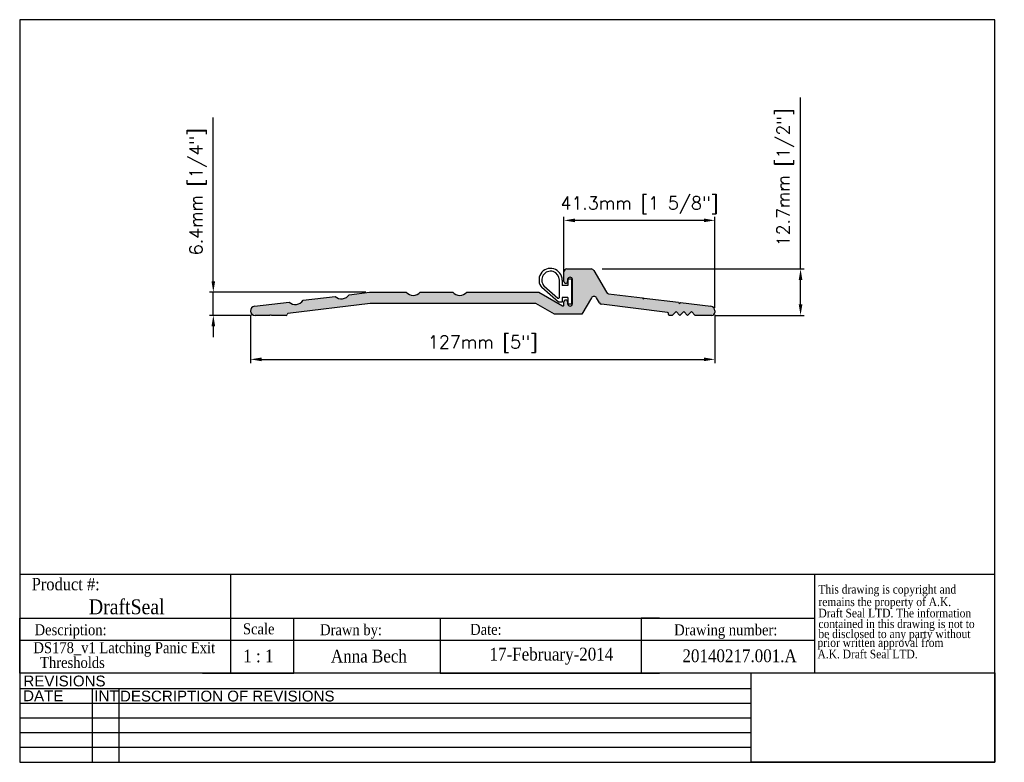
# Model space of a CAD drawing. Header units: millimetres. Extents: x 2362 to 2631, y 15 to 219.
import ezdxf
from ezdxf.enums import TextEntityAlignment as Align

# ---------------------------------------------------------------- set-up
doc = ezdxf.new("R2010")
doc.units = ezdxf.units.MM
doc.header["$MEASUREMENT"] = 0
doc.layers.add('AM_5', color=3, linetype='Continuous', lineweight=25)
doc.layers.add('BORDER', color=7, linetype='Continuous', lineweight=25)
doc.layers.add('FRAME', color=7, linetype='Continuous')
doc.styles.add('DS GROUP', font='arial.ttf')
doc.styles.get("Standard").update_dxf_attribs({"font": 'ROMANS.SHX'})
doc.styles.add('TAG', font='GARA.TTF')
doc.dimstyles.new('AM_ISO$0', dxfattribs={"dimtxt": 1.5, "dimasz": 1.5, "dimexe": 1, "dimexo": 1, "dimgap": 1.5, "dimtad": 1, "dimdec": 0, "dimdsep": 46, "dimtxsty": 'Standard', "dimcen": 0, "dimclrd": 256, "dimclre": 256, "dimclrt": 2, "dimadec": 0, "dimazin": 2, "dimtp": 0.1, "dimtm": 0.1, "dimtfac": 0.71, "dimtdec": 0, "dimtmove": 0, "dimatfit": 3, "dimfxl": 1, "dimlwd": -1, "dimlwe": -1, "dimarcsym": 1})
picture_1 = doc.add_image_def('image1.bmp', size_in_pixel=(901, 331))

# ---------------------------------------------------------------- blocks, each defined once
blk = doc.blocks.new('A$C08671A0E')
at = {"layer": 'FRAME', "style": 'TAG'}
for s, p in [('This drawing is copyright and', (14.82235561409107, -52.33811965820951)), ('remains the property of A.K.', (14.82235561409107, -101.4563565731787)), ('Draft Seal LTD. The information', (14.82235561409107, -145.6627890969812)), ('contained in this drawing is not to  ', (14.82235561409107, -187.4132979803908)), ('be disclosed to any party without ', (14.82235561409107, -226.7078832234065)), (' prior written approval from', (0, -261.2234074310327)), (' A.K. Draft Seal LTD.', (0, -306.093578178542))]:
    blk.add_text(s, height=33.81873376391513, dxfattribs=at).set_placement(p)
blk = doc.blocks.new('*D465')
at = {"layer": 'AM_5', "linetype": 'ByBlock', "transparency": 16777216}
for p, q in [((2425.212094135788, 137.7194060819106), (2425.212094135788, 124.5626933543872)), ((2552.205706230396, 137.7194060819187), (2552.205706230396, 124.5626933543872)), ((2428.212094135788, 125.5626933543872), (2549.205706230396, 125.5626933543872))]:
    blk.add_line(p, q, dxfattribs=at)
at = {"layer": 'AM_5', "transparency": 16777216}
for points in [[(2428.212094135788, 126.0626933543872), (2428.212094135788, 125.0626933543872), (2425.212094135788, 125.5626933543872)], [(2549.205706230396, 126.0626933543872), (2549.205706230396, 125.0626933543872), (2552.205706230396, 125.5626933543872)]]:
    blk.add_solid(points, dxfattribs=at)
at = {"layer": 'Defpoints', "color": 0, "transparency": 16777216}
for p in [(2425.212094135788, 138.7194060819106), (2552.205706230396, 138.7194060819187), (2552.205706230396, 125.5626933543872)]:
    blk.add_point(p, dxfattribs=at)
at = {"layer": 'AM_5', "color": 7, "transparency": 16777216, "insert": (2488.708900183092, 129.7293600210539), "char_height": 3.5, "attachment_point": 5}
blk.add_mtext('127mm [5"]', dxfattribs=at)
blk = doc.blocks.new('*D466')
at = {"layer": 'AM_5', "linetype": 'ByBlock', "transparency": 16777216}
for p, q in [((2415.022177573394, 146.9456160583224), (2415.022177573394, 191.7777705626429)), ((2456.73498670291, 143.9456160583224), (2414.022177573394, 143.9456160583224)), ((2415.022177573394, 137.5956160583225), (2415.022177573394, 143.9456160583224)), ((2425.455706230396, 137.5956160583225), (2414.022177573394, 137.5956160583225)), ((2415.022177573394, 134.5956160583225), (2415.022177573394, 131.5956160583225))]:
    blk.add_line(p, q, dxfattribs=at)
at = {"layer": 'AM_5', "transparency": 16777216}
for points in [[(2414.522177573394, 146.9456160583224), (2415.522177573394, 146.9456160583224), (2415.022177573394, 143.9456160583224)], [(2414.522177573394, 134.5956160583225), (2415.522177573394, 134.5956160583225), (2415.022177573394, 137.5956160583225)]]:
    blk.add_solid(points, dxfattribs=at)
at = {"layer": 'Defpoints', "color": 0, "transparency": 16777216}
for p in [(2415.022177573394, 143.9456160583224), (2457.73498670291, 143.9456160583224), (2426.455706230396, 137.5956160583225)]:
    blk.add_point(p, dxfattribs=at)
at = {"layer": 'AM_5', "color": 7, "transparency": 16777216, "insert": (2410.855510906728, 171.44443722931), "char_height": 3.5, "attachment_point": 5, "rotation": 90}
blk.add_mtext('6.4mm [1/4"]', dxfattribs=at)
blk = doc.blocks.new('*D467')
at = {"layer": 'AM_5', "linetype": 'ByBlock', "transparency": 16777216}
for p, q in [((2510.925706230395, 149.2006160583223), (2510.925706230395, 164.590304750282)), ((2552.205706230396, 139.6206160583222), (2552.205706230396, 164.590304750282)), ((2549.205706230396, 163.590304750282), (2513.925706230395, 163.590304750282))]:
    blk.add_line(p, q, dxfattribs=at)
at = {"layer": 'AM_5', "transparency": 16777216}
for points in [[(2513.925706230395, 164.090304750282), (2513.925706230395, 163.090304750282), (2510.925706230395, 163.590304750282)], [(2549.205706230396, 164.090304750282), (2549.205706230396, 163.090304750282), (2552.205706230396, 163.590304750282)]]:
    blk.add_solid(points, dxfattribs=at)
at = {"layer": 'Defpoints', "color": 0, "transparency": 16777216}
for p in [(2510.925706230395, 163.590304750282), (2510.925706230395, 148.2006160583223), (2552.205706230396, 138.6206160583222)]:
    blk.add_point(p, dxfattribs=at)
at = {"layer": 'AM_5', "color": 7, "transparency": 16777216, "insert": (2531.565706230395, 167.7569714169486), "char_height": 3.5, "attachment_point": 5}
blk.add_mtext('41.3mm [1 5/8"]', dxfattribs=at)
blk = doc.blocks.new('*D468')
at = {"layer": 'AM_5', "linetype": 'ByBlock', "transparency": 16777216}
for p, q in [((2575.649915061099, 150.2956160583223), (2575.649915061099, 197.2095523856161)), ((2521.405971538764, 150.2956160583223), (2576.649915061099, 150.2956160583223)), ((2575.649915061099, 140.5956160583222), (2575.649915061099, 147.2956160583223)), ((2552.405706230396, 137.5956160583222), (2576.649915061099, 137.5956160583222))]:
    blk.add_line(p, q, dxfattribs=at)
at = {"layer": 'AM_5', "transparency": 16777216}
for points in [[(2575.149915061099, 147.2956160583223), (2576.149915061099, 147.2956160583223), (2575.649915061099, 150.2956160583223)], [(2575.149915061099, 140.5956160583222), (2576.149915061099, 140.5956160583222), (2575.649915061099, 137.5956160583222)]]:
    blk.add_solid(points, dxfattribs=at)
at = {"layer": 'Defpoints', "color": 0, "transparency": 16777216}
for p in [(2520.405971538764, 150.2956160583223), (2551.405706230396, 137.5956160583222), (2575.649915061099, 137.5956160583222)]:
    blk.add_point(p, dxfattribs=at)
at = {"layer": 'AM_5', "color": 7, "transparency": 16777216, "insert": (2571.483248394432, 175.3762190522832), "char_height": 3.5, "attachment_point": 5, "rotation": 90}
blk.add_mtext('12.7mm [1/2"]', dxfattribs=at)

msp = doc.modelspace()

# ---------------------------------------------------------------- hatches: boundary and pattern name
h = msp.add_hatch(color=256)
edge = h.paths.add_edge_path()
edge.add_arc((2510.675706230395, 140.4286287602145), 0.25, 240.0000000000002, 360)
edge.add_line((2510.925706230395, 140.4286287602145), (2510.925706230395, 141.2856160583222))
edge.add_arc((2511.435706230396, 141.2856160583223), 0.5100000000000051, -6.480149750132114e-12, 180.0000000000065, ccw=False)
edge.add_line((2511.945706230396, 141.2856160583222), (2511.945706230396, 140.7956160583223))
edge.add_arc((2512.595706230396, 140.7956160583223), 0.6500000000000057, 180, 359.9999999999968)
edge.add_line((2513.245706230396, 140.7956160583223), (2513.245706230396, 147.3956160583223))
edge.add_arc((2512.595706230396, 147.3956160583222), 0.6500000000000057, 4.885331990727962e-12, 179.9999999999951)
edge.add_line((2511.945706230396, 147.3956160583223), (2511.945706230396, 146.9056160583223))
edge.add_arc((2511.435706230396, 146.9056160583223), 0.5099999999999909, -180, 0, ccw=False)
edge.add_line((2510.925706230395, 146.9056160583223), (2510.925706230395, 149.4956160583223))
edge.add_arc((2511.725706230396, 149.4956160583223), 0.8000000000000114, 90, 180, ccw=False)
edge.add_line((2511.725706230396, 150.2956160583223), (2518.393826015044, 150.2956160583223))
edge.add_arc((2518.393826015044, 149.4956160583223), 0.8000000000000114, 30.00000000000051, 89.99999999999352, ccw=False)
edge.add_line((2519.086646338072, 149.8956160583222), (2522.539551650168, 143.9150086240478))
edge.add_arc((2523.232371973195, 144.3150086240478), 0.7999999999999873, 210.0000000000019, 263.0000000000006)
edge.add_line((2523.134876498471, 143.5209717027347), (2532.400023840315, 142.3833546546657))
edge.add_line((2532.400023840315, 142.3833546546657), (2532.617693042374, 142.1047507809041))
edge.add_line((2532.617693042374, 142.1047507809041), (2532.896296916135, 142.3224199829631))
edge.add_line((2532.896296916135, 142.3224199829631), (2542.275858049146, 141.1707546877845))
edge.add_line((2542.275858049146, 141.1707546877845), (2542.493527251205, 140.8921508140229))
edge.add_line((2542.493527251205, 140.8921508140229), (2542.772131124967, 141.109820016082))
edge.add_line((2542.772131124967, 141.109820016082), (2551.108042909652, 140.0862987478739))
edge.add_arc((2550.955706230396, 138.8456160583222), 1.250000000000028, 0, 83.00000000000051, ccw=False)
edge.add_line((2552.205706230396, 138.8456160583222), (2552.205706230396, 138.3956160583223))
edge.add_arc((2551.405706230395, 138.3956160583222), 0.8000000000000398, -90, 1.5916157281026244e-12, ccw=False)
edge.add_line((2551.405706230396, 137.5956160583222), (2546.855706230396, 137.5956160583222))
edge.add_line((2546.855706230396, 137.5956160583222), (2545.805706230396, 138.6456160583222))
edge.add_line((2545.805706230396, 138.6456160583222), (2544.755706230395, 137.5956160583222))
edge.add_line((2544.755706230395, 137.5956160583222), (2543.705706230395, 138.6456160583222))
edge.add_line((2543.705706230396, 138.6456160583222), (2542.655706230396, 137.5956160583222))
edge.add_line((2542.655706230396, 137.5956160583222), (2541.605706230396, 138.6456160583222))
edge.add_line((2541.605706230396, 138.6456160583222), (2540.555706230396, 137.5956160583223))
edge.add_line((2540.555706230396, 137.5956160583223), (2539.755706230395, 137.5956160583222))
edge.add_arc((2539.755706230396, 137.8456160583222), 0.2499999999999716, 179.999999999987, 269.999999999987, ccw=False)
edge.add_line((2539.505706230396, 137.8456160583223), (2539.505706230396, 138.1664247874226))
edge.add_arc((2539.255706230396, 138.1664247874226), 0.2500000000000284, 6.513775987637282e-12, 83.0000000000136)
edge.add_line((2539.286173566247, 138.414561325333), (2521.222999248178, 140.6324402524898))
edge.add_arc((2521.320494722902, 141.4264771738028), 0.7999999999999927, 209.9999999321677, 263.00000000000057, ccw=False)
edge.add_line((2520.627674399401, 141.0264771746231), (2519.841965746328, 142.3873644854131))
edge.add_arc((2519.1491454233, 141.9873644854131), 0.7999999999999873, 30.00000000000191, 149.9999999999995)
edge.add_line((2518.456325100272, 142.3873644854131), (2515.86301292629, 137.8956160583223))
edge.add_line((2515.86301292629, 137.8956160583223), (2508.36301292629, 137.8956160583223))
edge.add_line((2508.363012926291, 137.8956160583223), (2503.253463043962, 140.8456160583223))
edge.add_line((2503.253463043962, 140.8456160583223), (2457.924590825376, 140.8456160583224))
edge.add_line((2457.924590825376, 140.8456160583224), (2435.425123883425, 138.0830288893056))
edge.add_arc((2435.455591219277, 137.8348923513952), 0.2500000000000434, 97.00000000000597, 178.7710594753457)
edge.add_arc((2434.955706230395, 137.8456160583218), 0.2499999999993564, 270.0000000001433, 358.7710594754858, ccw=False)
edge.add_line((2434.955706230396, 137.5956160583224), (2430.955706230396, 137.5956160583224))
edge.add_line((2430.955706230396, 137.5956160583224), (2430.830706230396, 137.7206160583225))
edge.add_line((2430.830706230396, 137.7206160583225), (2430.705706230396, 137.5956160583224))
edge.add_line((2430.705706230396, 137.5956160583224), (2430.580706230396, 137.7206160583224))
edge.add_line((2430.580706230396, 137.7206160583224), (2430.455706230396, 137.5956160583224))
edge.add_line((2430.455706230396, 137.5956160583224), (2426.455706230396, 137.5956160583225))
edge.add_arc((2426.455706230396, 138.8456160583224), 1.249999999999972, 96.99999999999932, 270, ccw=False)
edge.add_line((2426.303369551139, 140.0862987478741), (2435.761404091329, 141.2475993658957))
edge.add_arc((2437.473032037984, 143.0697765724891), 2.500000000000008, 226.7918194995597, 327.208180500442)
edge.add_line((2439.574641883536, 141.7158060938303), (2448.366740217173, 142.7953400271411))
edge.add_arc((2450.078368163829, 144.6175172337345), 2.500000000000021, 226.7918194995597, 327.2081805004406)
edge.add_line((2452.179978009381, 143.2635467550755), (2457.73498670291, 143.9456160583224))
edge.add_line((2457.73498670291, 143.9456160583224), (2467.804768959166, 143.9456160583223))
edge.add_arc((2469.725706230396, 145.5456160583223), 2.500000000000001, 219.7918194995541, 320.2081805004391)
edge.add_line((2471.646643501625, 143.9456160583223), (2480.504768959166, 143.9456160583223))
edge.add_arc((2482.425706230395, 145.5456160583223), 2.500000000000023, 219.7918194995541, 320.2081805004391)
edge.add_line((2484.346643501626, 143.9456160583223), (2504.084105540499, 143.9456160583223))
edge.add_line((2504.084105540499, 143.9456160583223), (2510.550706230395, 140.2121224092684))

# ---------------------------------------------------------------- linework, layer by layer
for p, q in [((2510.925706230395, 146.9056160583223), (2510.925706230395, 149.4956160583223)), ((2511.725706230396, 150.2956160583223), (2518.393826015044, 150.2956160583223)), ((2519.086646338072, 149.8956160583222), (2522.539551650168, 143.9150086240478)), ((2511.945706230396, 147.3956160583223), (2511.945706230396, 146.9056160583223)), ((2513.245706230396, 140.7956160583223), (2513.245706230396, 147.3956160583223)), ((2439.574641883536, 141.7158060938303), (2448.366740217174, 142.7953400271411)), ((2452.179978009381, 143.2635467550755), (2457.73498670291, 143.9456160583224)), ((2457.73498670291, 143.9456160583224), (2467.804768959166, 143.9456160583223)), ((2471.646643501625, 143.9456160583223), (2480.504768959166, 143.9456160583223)), ((2484.346643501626, 143.9456160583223), (2504.084105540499, 143.9456160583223)), ((2504.084105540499, 143.9456160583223), (2510.550706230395, 140.2121224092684)), ((2523.134876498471, 143.5209717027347), (2532.400023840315, 142.3833546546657)), ((2426.303369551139, 140.0862987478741), (2435.761404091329, 141.2475993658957)), ((2457.924590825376, 140.8456160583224), (2435.425123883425, 138.0830288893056)), ((2503.253463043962, 140.8456160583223), (2457.924590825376, 140.8456160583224)), ((2508.363012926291, 137.8956160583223), (2503.253463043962, 140.8456160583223)), ((2510.925706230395, 140.4286287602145), (2510.925706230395, 141.2856160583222)), ((2511.945706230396, 141.2856160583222), (2511.945706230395, 140.7956160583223)), ((2518.456325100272, 142.3873644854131), (2515.86301292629, 137.8956160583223)), ((2520.627674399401, 141.0264771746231), (2519.841965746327, 142.3873644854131)), ((2539.286173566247, 138.414561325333), (2521.222999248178, 140.6324402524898)), ((2532.400023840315, 142.3833546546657), (2532.617693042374, 142.1047507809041)), ((2532.617693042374, 142.1047507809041), (2532.896296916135, 142.3224199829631)), ((2532.896296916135, 142.3224199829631), (2542.275858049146, 141.1707546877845)), ((2542.275858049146, 141.1707546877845), (2542.493527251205, 140.8921508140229)), ((2542.493527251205, 140.8921508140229), (2542.772131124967, 141.109820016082)), ((2542.772131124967, 141.109820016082), (2551.108042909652, 140.0862987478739)), ((2430.455706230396, 137.5956160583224), (2426.455706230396, 137.5956160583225)), ((2430.580706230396, 137.7206160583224), (2430.455706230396, 137.5956160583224)), ((2430.705706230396, 137.5956160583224), (2430.580706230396, 137.7206160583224)), ((2430.830706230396, 137.7206160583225), (2430.705706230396, 137.5956160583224)), ((2430.955706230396, 137.5956160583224), (2430.830706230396, 137.7206160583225)), ((2434.955706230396, 137.5956160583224), (2430.955706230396, 137.5956160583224)), ((2515.86301292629, 137.8956160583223), (2508.363012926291, 137.8956160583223)), ((2539.505706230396, 137.8456160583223), (2539.505706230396, 138.1664247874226)), ((2540.555706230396, 137.5956160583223), (2539.755706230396, 137.5956160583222)), ((2541.605706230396, 138.6456160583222), (2540.555706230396, 137.5956160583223)), ((2542.655706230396, 137.5956160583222), (2541.605706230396, 138.6456160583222)), ((2543.705706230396, 138.6456160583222), (2542.655706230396, 137.5956160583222)), ((2544.755706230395, 137.5956160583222), (2543.705706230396, 138.6456160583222)), ((2545.805706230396, 138.6456160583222), (2544.755706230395, 137.5956160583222)), ((2546.855706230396, 137.5956160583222), (2545.805706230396, 138.6456160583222)), ((2551.405706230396, 137.5956160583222), (2546.855706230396, 137.5956160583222)), ((2552.205706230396, 138.8456160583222), (2552.205706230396, 138.3956160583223)), ((2362.056964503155, 66.7850771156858), (2579.510034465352, 66.7850771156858)), ((2419.684466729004, 66.78507711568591), (2419.684466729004, 54.7343335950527)), ((2579.510034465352, 66.7850771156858), (2579.510034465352, 39.73433359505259)), ((2362.056964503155, 39.7343335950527), (2362.056964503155, 54.7343335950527)), ((2362.056964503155, 54.7343335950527), (2579.510034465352, 54.7343335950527)), ((2362.056964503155, 54.7343335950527), (2362.056964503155, 49.7343335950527)), ((2362.056964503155, 54.7343335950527), (2362.056964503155, 48.7343335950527)), ((2362.056964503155, 54.7343335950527), (2412.056964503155, 54.7343335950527)), ((2419.684466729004, 54.7343335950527), (2419.684466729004, 39.7343335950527)), ((2437.056964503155, 39.7343335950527), (2437.056964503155, 54.7343335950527)), ((2437.056964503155, 54.7343335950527), (2477.056964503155, 54.7343335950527)), ((2477.056964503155, 54.7343335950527), (2477.056964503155, 39.7343335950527)), ((2537.056964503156, 54.7343335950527), (2532.056964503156, 54.7343335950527)), ((2532.056964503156, 54.7343335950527), (2532.056964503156, 39.7343335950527)), ((2362.056964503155, 48.7343335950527), (2362.056964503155, 50.2343335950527)), ((2362.056964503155, 48.7343335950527), (2579.510034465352, 48.7343335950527)), ((2362.056964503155, 39.7343335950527), (2362.056964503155, 42.7343335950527)), ((2412.056964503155, 39.7343335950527), (2437.056964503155, 39.7343335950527)), ((2477.056964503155, 39.7343335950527), (2537.056964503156, 39.7343335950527))]:
    msp.add_line(p, q)
at = {"linetype": 'Continuous'}
for p, q in [((2505.424095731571, 145.7230829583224), (2509.266607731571, 142.3380503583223)), ((2509.688501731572, 142.5286265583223), (2509.688501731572, 147.2706033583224)), ((2510.450501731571, 147.2706033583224), (2510.450501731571, 145.7466033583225)), ((2511.974501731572, 145.7466033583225), (2510.450501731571, 145.7466033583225)), ((2511.974501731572, 147.5246287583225), (2511.974501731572, 146.0006033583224)), ((2512.990501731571, 147.5246287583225), (2511.974501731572, 147.5246287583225)), ((2511.974501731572, 146.0006033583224), (2511.974501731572, 145.7466033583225)), ((2512.990501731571, 147.5246287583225), (2512.990501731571, 140.6666033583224)), ((2509.434501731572, 141.1746287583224), (2504.879773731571, 145.1870921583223)), ((2510.450501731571, 141.1746287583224), (2509.434501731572, 141.1746287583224)), ((2510.450501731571, 142.4446287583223), (2510.450501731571, 141.1746287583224)), ((2511.974501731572, 142.4446287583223), (2510.450501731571, 142.4446287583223)), ((2511.974501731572, 142.4446287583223), (2511.974501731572, 140.6666033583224)), ((2512.990501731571, 140.6666033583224), (2511.974501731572, 140.6666033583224))]:
    msp.add_line(p, q, dxfattribs=at)
for centre, radius, start, end in [((2507.275501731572, 147.2706033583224), 3.175, 9.200000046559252e-05, 221.0127109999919), ((2507.275501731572, 147.2706033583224), 2.413, 0, 219.8912349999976), ((2509.434501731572, 142.5286265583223), 0.254, 228.6218300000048, 0)]:
    msp.add_arc(centre, radius, start, end, dxfattribs=at)
for centre, radius, start, end in [((2511.725706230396, 149.4956160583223), 0.8000000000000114, 90, 180), ((2518.393826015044, 149.4956160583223), 0.8000000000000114, 29.99999999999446, 90), ((2511.435706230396, 146.9056160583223), 0.5099999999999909, 180, 0), ((2512.595706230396, 147.3956160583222), 0.6500000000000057, 4.885331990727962e-12, 179.9999999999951), ((2450.078368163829, 144.6175172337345), 2.500000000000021, 226.7918194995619, 327.2081805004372), ((2469.725706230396, 145.5456160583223), 2.500000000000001, 219.7918194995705, 320.2081805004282), ((2482.425706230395, 145.5456160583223), 2.500000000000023, 219.7918194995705, 320.2081805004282), ((2519.1491454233, 141.9873644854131), 0.7999999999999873, 29.99999999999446, 150.0000000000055), ((2523.232371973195, 144.3150086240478), 0.7999999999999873, 209.9999999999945, 262.999999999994), ((2426.455706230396, 138.8456160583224), 1.249999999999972, 97.00000000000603, 270), ((2437.473032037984, 143.0697765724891), 2.500000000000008, 226.7918194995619, 327.2081805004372), ((2510.675706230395, 140.4286287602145), 0.25, 239.9999999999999, 0), ((2511.435706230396, 141.2856160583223), 0.5100000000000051, 359.9999999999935, 180.0000000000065), ((2512.595706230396, 140.7956160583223), 0.6500000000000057, 180, 359.9999999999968), ((2521.320494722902, 141.4264771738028), 0.7999999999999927, 209.9999999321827, 262.999999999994), ((2550.955706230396, 138.8456160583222), 1.250000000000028, 0, 82.999999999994), ((2434.955706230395, 137.8456160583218), 0.2499999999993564, 270.0000000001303, 358.771059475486), ((2435.455591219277, 137.8348923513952), 0.2500000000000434, 97.00000000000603, 178.771059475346), ((2539.255706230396, 138.1664247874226), 0.2500000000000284, 6.513775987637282e-12, 83.00000000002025), ((2539.755706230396, 137.8456160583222), 0.2499999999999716, 179.999999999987, 269.9999999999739), ((2551.405706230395, 138.3956160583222), 0.8000000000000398, 270, 1.628443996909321e-12)]:
    msp.add_arc(centre, radius, start, end)
at = {"layer": 'BORDER'}
for p, q in [((2362.056964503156, 218.5049618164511), (2362.056964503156, 15.30496181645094)), ((2628.756964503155, 218.5049618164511), (2362.056964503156, 218.5049618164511)), ((2628.756964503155, 15.30496181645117), (2628.756964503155, 218.5049618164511)), ((2579.510034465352, 66.7850771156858), (2628.756964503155, 66.7850771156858)), ((2628.756964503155, 39.7343335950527), (2362.056964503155, 39.7343335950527)), ((2562.139669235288, 35.41916478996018), (2362.056964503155, 35.41916478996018)), ((2381.927097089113, 35.41916478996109), (2381.927097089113, 15.30496181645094)), ((2389.144125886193, 35.41916478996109), (2389.144125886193, 15.30496181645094)), ((2562.139669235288, 31.39632419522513), (2362.056964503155, 31.39632419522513)), ((2562.139669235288, 27.37348360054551), (2362.056964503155, 27.37348360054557)), ((2562.139669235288, 23.35064300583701), (2362.056964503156, 23.3506430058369)), ((2562.139669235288, 19.32780241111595), (2362.056964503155, 19.32780241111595)), ((2362.056964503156, 15.30496181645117), (2628.756964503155, 15.30496181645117))]:
    msp.add_line(p, q, dxfattribs=at)
at = {"layer": 'FRAME', "color": 1}
for q in [(2562.139669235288, 39.7449116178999), (2562.139669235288, 39.73433359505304)]:
    msp.add_line((2562.139669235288, 15.30496181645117), q, dxfattribs=at)

# ---------------------------------------------------------------- block references
at = {"xscale": 0.06987750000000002, "yscale": 0.06987750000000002, "zscale": 0.06987750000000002}
msp.add_blockref('A$C08671A0E', (2579.510034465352, 65.13687947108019), dxfattribs=at)

# ---------------------------------------------------------------- texts
at = {"layer": 'BORDER', "char_height": 2.953125, "attachment_point": 2, "style": 'DS GROUP'}
for s, width, insert in [('REVISIONS', 20.38680124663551, (2374.315364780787, 39.03213209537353)), ('DATE', 20.38680124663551, (2368.499329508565, 34.98762233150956)), ('INT', 20.38680124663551, (2385.794444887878, 34.98762233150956)), ('DESCRIPTION OF REVISIONS', 103.860939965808, (2418.835787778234, 34.90660090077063))]:
    msp.add_mtext_dynamic_manual_height_columns(s, width=width, gutter_width=7.5, heights=[0], dxfattribs=dict(at, insert=insert))
at = {"layer": 'FRAME', "style": 'TAG'}
for s, height, p in [('Product #:', 3.381873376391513, (2374.646226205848, 64.12526045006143)), ('DraftSeal', 4.069431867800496, (2391.340288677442, 57.98270514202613)), ('Description:', 3, (2375.983439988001, 51.10998512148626)), ('Drawn by:', 3, (2452.687189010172, 51.17699926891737)), ('Date:', 3, (2489.580982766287, 51.65726732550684)), ('Drawing number:', 3, (2555.199794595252, 51.15131051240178)), ('1 : 1', 3.5, (2427.354575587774, 44.38790768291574)), ('Anna Bech', 3.5, (2457.580101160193, 44.44393895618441)), ('17-February-2014', 3.5, (2507.499211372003, 44.43612063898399)), ('20140217.001.A', 3.5, (2558.978224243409, 44.44524200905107))]:
    msp.add_text(s, height=height, dxfattribs=at).set_placement(p, align=Align.MIDDLE)
msp.add_text('Scale', height=3, dxfattribs=at).set_placement((2423.126031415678, 50.32467136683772))
for s, p in [('DS178_v1 Latching Panic Exit', (2390.664372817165, 45.16841772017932)), ('Thresholds', (2376.47972450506, 41.12903491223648))]:
    msp.add_text(s, height=3, dxfattribs=at).set_placement(p, align=Align.CENTER)

# ---------------------------------------------------------------- dimensions: what is measured, and where the dimension line sits
at = {"layer": 'AM_5'}
for base, p1, p2, picture, middle in [((2575.649915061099, 137.5956160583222), (2520.405971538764, 150.2956160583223), (2551.405706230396, 137.5956160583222), '*D468', (2575.649915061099, 175.3762190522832)), ((2415.022177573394, 143.9456160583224), (2426.455706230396, 137.5956160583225), (2457.73498670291, 143.9456160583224), '*D466', (2415.022177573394, 171.44443722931))]:
    dim = msp.add_linear_dim(base=base, p1=p1, p2=p2, angle=90, dimstyle='AM_ISO$0', override={"dimtxt": 3.5, "dimasz": 3, "dimdec": 1, "dimpost": '<>mm', "dimclrt": 7}, dxfattribs=at)
    dim.commit()
    dim.dimension.update_dxf_attribs({"geometry": picture, "text_midpoint": middle, "dimtype": 160})
for base, p1, p2, picture, middle in [((2510.925706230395, 163.590304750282), (2552.205706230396, 138.6206160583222), (2510.925706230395, 148.2006160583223), '*D467', (2531.565706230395, 163.590304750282)), ((2552.205706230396, 125.5626933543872), (2425.212094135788, 138.7194060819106), (2552.205706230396, 138.7194060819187), '*D465', (2488.708900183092, 125.5626933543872))]:
    dim = msp.add_linear_dim(base=base, p1=p1, p2=p2, dimstyle='AM_ISO$0', override={"dimtxt": 3.5, "dimasz": 3, "dimdec": 1, "dimpost": '<>mm', "dimclrt": 7}, dxfattribs=at)
    dim.commit()
    dim.dimension.update_dxf_attribs({"geometry": picture, "text_midpoint": middle, "dimtype": 160})

# ---------------------------------------------------------------- pictures from other files: only their frames are drawn
image = msp.add_image(picture_1, insert=(2562.139669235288, 15.30496181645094), size_in_units=(66.61729526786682, 24.4731684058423))
image.dxf.flags = 7

doc.saveas('drawing.dxf')
